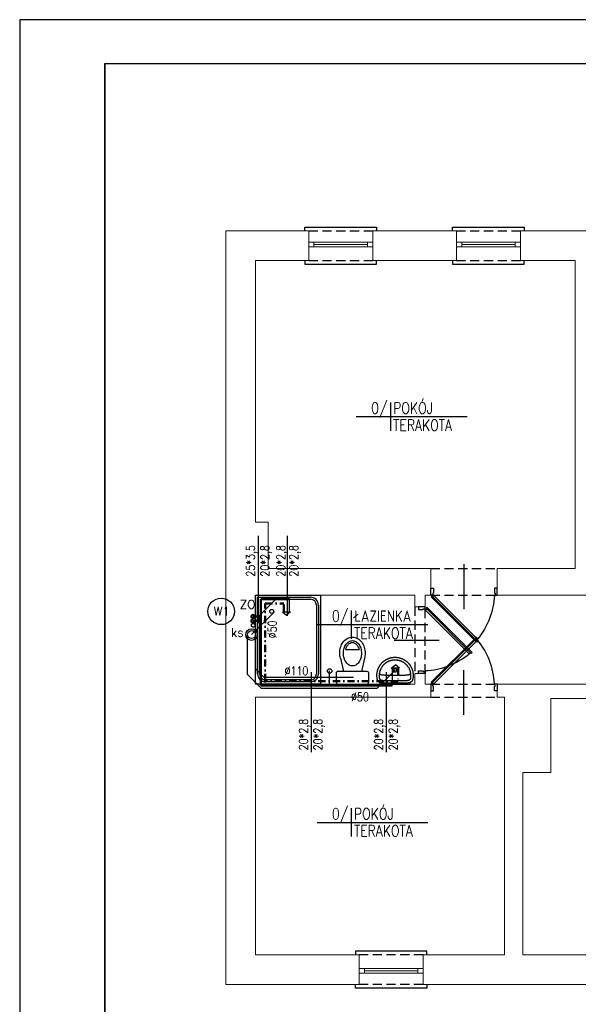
# Model space of a CAD drawing. Header units: millimetres. Extents: x -2626 to 2068, y -6169 to 7214.
# Tile 134 of 143: x -2526 to -1752, y 894 to 2256. Entities that reach past the tile are written whole.
import ezdxf
from ezdxf.enums import TextEntityAlignment as Align

# ---------------------------------------------------------------- set-up
doc = ezdxf.new("R2010")
doc.units = ezdxf.units.MM
for name, pattern in [('ACAD_ISO12W100', [21, 12, -3, 0, -3, 0, -3]), ('DASHDOT', [1, 0.5, -0.25, 0, -0.25]), ('DASHED', [19.05, 12.7, -6.35])]:
    doc.linetypes.add(name, pattern=pattern)
doc.layers.get('0').update_dxf_attribs({"color": 252})
for name, color, linetype in [('1-OPIS-POM', 252, 'Continuous'), ('I-DRZWI', 252, 'Continuous'), ('I-MEBLE', 252, 'Continuous'), ('I-NAD', 252, 'DASHED'), ('I-SCIANA', 252, 'Continuous'), ('I-WIDOK', 252, 'Continuous'), ('IS CWU', 4, 'DASHDOT'), ('IS cwu cyrkulacja', 3, 'ACAD_ISO12W100'), ('IS kan odp', 36, 'Continuous'), ('IS kan odp opis', 7, 'Continuous'), ('IS KAN_S_OPIS', 2, 'Continuous'), ('IS KAN_SAN_RURY', 1, 'Continuous'), ('IS opis woda', 7, 'Continuous'), ('IS WODA opis', 2, 'Continuous'), ('MK_IS W_CWU', 5, 'DASHED'), ('MK_IS W_Z', 5, 'Continuous'), ('TABELKA', 252, 'Continuous')]:
    doc.layers.add(name, color=color, linetype=linetype)
doc.layers.add('I-OKNA', color=252, linetype='Continuous', lineweight=5)
doc.layers.add('IS woda w', color=5, linetype='Continuous', lineweight=40)
doc.styles.add('ROMANS', font='romans.shx', dxfattribs={"width": 0.75})
doc.styles.add('TECH', font='simplex.shx')

# ---------------------------------------------------------------- blocks, each defined once
blk = doc.blocks.new('D90')
blk.add_line((32.6, 45), (-28, 45))
for points in [[(-9.2, 87.2), (-9.2, 90), (0, 90), (0, 86.3), (-6.4, 86.3), (-6.4, 87.2)], [(-72.6, 61.8), (-11.7, 0.9), (-10.6, 2), (-71.5, 62.9)], [(-9.2, 2.8), (-9.2, 0), (0, 0), (0, 3.7), (-6.4, 3.7), (-6.4, 2.8)]]:
    blk.add_lwpolyline(points, close=True)
blk.add_lwpolyline([(-11.3, 2.7), (-9.5, 4.5), (-68.6, 63.5), (-70.3, 61.8)])
blk.add_arc((-4.6, -14.5), 100.9, 92.6186, 129.3487)
blk = doc.blocks.new('OPIS-POM')
for p, q in [((0, 25), (0, -25)), ((-60, 0), (135, 0))]:
    blk.add_line(p, q)
at = {"style": 'ROMANS', "width": 0.8, "flags": 4}
blk.add_attdef('NR', text='', height=20, dxfattribs=at).set_placement((-5, 5), align=Align.RIGHT)
blk.add_attdef('NAZWA', (5, 5), '', height=20, dxfattribs=at)
blk.add_attdef('POW.', text='', height=20, dxfattribs=at).set_placement((-5, -5), align=Align.TOP_RIGHT)
blk.add_attdef('POSADZKA', text='', height=20, dxfattribs=at).set_placement((5, -5), align=Align.TOP_LEFT)
blk = doc.blocks.new('wc')
for p, q in [((20, 0), (-20, 0)), ((-22.5, -2.5), (-22.5, -15)), ((22.5, -15), (22.5, -2.5)), ((-20, -17.5), (20, -17.5)), ((-16.7, -35.7), (-12.5, -17.5)), ((16.7, -35.7), (12.5, -17.5)), ((9.4, -47.6), (-9.4, -47.6))]:
    blk.add_line(p, q)
blk.add_lwpolyline([(12.5, -42.5, -0.072039), (11.5, -49.4, -0.083339), (8.8, -54.9, -0.106661), (4.5, -58.8, -0.132138), (0, -60, -0.132138), (-4.5, -58.8, -0.106661), (-8.8, -54.9, -0.083339), (-11.5, -49.4, -0.072039), (-12.5, -42.5, -0.072039), (-11.5, -35.6, -0.083339), (-8.8, -30.1, -0.106661), (-4.5, -26.2, -0.132138), (0, -25, -0.132138), (4.5, -26.2, -0.106661), (8.8, -30.1, -0.083339), (11.5, -35.6, -0.072039)], format="xyb", close=True)
for points in [[(17.5, -42.5, -0.072039), (16.3, -50.8, -0.083339), (12.9, -57.8, -0.106661), (7.1, -63.1, -0.132138), (0, -65, -0.132138), (-7.1, -63.1, -0.106661), (-12.9, -57.8, -0.083339), (-16.3, -50.8, -0.072039), (-17.5, -42.5, -0.05824), (-16.7, -35.7, -0.083339)], [(16.7, -35.7, -0.05824), (17.5, -42.5, -0.072039)], [(9.4, -47.6, -0.013234), (9.1, -48.7, -0.083339), (6.8, -53.4, -0.106661), (3.3, -56.6, -0.132138), (0, -57.5, -0.132138), (-3.3, -56.6, -0.106661), (-6.8, -53.4, -0.083339), (-9.1, -48.7, -0.013234), (-9.4, -47.6, -0.072039)]]:
    blk.add_lwpolyline(points, format="xyb")
for centre, start, end in [((-20, -2.5), 90, 180), ((20, -2.5), 0, 90), ((-20, -15), 180, 270), ((20, -15), 270, 0)]:
    blk.add_arc(centre, 2.5, start, end)
blk = doc.blocks.new('WRVES')
for p, q in [((-2181.8, 1336.8), (-2181.8, 1459.8)), ((-2181.8, 1459.8), (-2091.8, 1459.8)), ((-2181.8, 1336.8), (-2181.8, 1459.8)), ((-2181.8, 1459.8), (-2091.8, 1459.8)), ((-2181.8, 1336.8), (-2181.8, 1459.8)), ((-2181.8, 1459.8), (-2091.8, 1459.8)), ((-2091.8, 1459.8), (-2091.8, 1336.8)), ((-2091.8, 1459.8), (-2091.8, 1336.8)), ((-2091.8, 1459.8), (-2091.8, 1336.8)), ((-2179, 1350.9), (-2179, 1457)), ((-2179, 1457), (-2105.9, 1457)), ((-2179, 1350.9), (-2179, 1457)), ((-2179, 1457), (-2105.9, 1457)), ((-2179, 1350.9), (-2179, 1457)), ((-2179, 1457), (-2105.9, 1457)), ((-2176.2, 1431.7), (-2153.7, 1454.2)), ((-2176.2, 1431.7), (-2153.7, 1454.2)), ((-2176.2, 1431.7), (-2153.7, 1454.2)), ((-2153.7, 1454.2), (-2105.9, 1454.2)), ((-2153.7, 1454.2), (-2105.9, 1454.2)), ((-2153.7, 1454.2), (-2105.9, 1454.2)), ((-2097.4, 1445.7), (-2097.4, 1350.9)), ((-2097.4, 1445.7), (-2097.4, 1350.9)), ((-2097.4, 1445.7), (-2097.4, 1350.9)), ((-2094.6, 1445.7), (-2094.6, 1350.9)), ((-2094.6, 1445.7), (-2094.6, 1350.9)), ((-2094.6, 1445.7), (-2094.6, 1350.9)), ((-2176.2, 1350.9), (-2176.2, 1431.7)), ((-2176.2, 1350.9), (-2176.2, 1431.7)), ((-2176.2, 1350.9), (-2176.2, 1431.7)), ((-2091.8, 1336.8), (-2181.8, 1336.8)), ((-2091.8, 1336.8), (-2181.8, 1336.8)), ((-2091.8, 1336.8), (-2181.8, 1336.8)), ((-2105.9, 1342.5), (-2167.7, 1342.5)), ((-2105.9, 1342.5), (-2167.7, 1342.5)), ((-2105.9, 1342.5), (-2167.7, 1342.5)), ((-2105.9, 1339.7), (-2167.7, 1339.7)), ((-2105.9, 1339.7), (-2167.7, 1339.7)), ((-2105.9, 1339.7), (-2167.7, 1339.7))]:
    blk.add_line(p, q)
blk.add_circle((-2159.3, 1437.3), 2.81)
blk.add_circle((-2159.3, 1437.3), 2.81)
blk.add_circle((-2159.3, 1437.3), 2.81)
for centre, radius, start, end in [((-2105.9, 1445.7), 11.2, 0, 90), ((-2105.9, 1445.7), 11.2, 0, 90), ((-2105.9, 1445.7), 11.2, 0, 90), ((-2105.9, 1445.7), 8.44, 0, 90), ((-2105.9, 1445.7), 8.44, 0, 90), ((-2105.9, 1445.7), 8.44, 0, 90), ((-2167.7, 1350.9), 11.2, 180, 270), ((-2167.7, 1350.9), 11.2, 180, 270), ((-2167.7, 1350.9), 11.2, 180, 270), ((-2167.7, 1350.9), 8.44, 180, 270), ((-2167.7, 1350.9), 8.44, 180, 270), ((-2167.7, 1350.9), 8.44, 180, 270), ((-2105.9, 1350.9), 8.44, 270, 0), ((-2105.9, 1350.9), 11.2, 270, 0), ((-2105.9, 1350.9), 8.44, 270, 0), ((-2105.9, 1350.9), 11.2, 270, 0), ((-2105.9, 1350.9), 8.44, 270, 0), ((-2105.9, 1350.9), 11.2, 270, 0)]:
    blk.add_arc(centre, radius, start, end)
at = {"layer": 'I-SCIANA', "lineweight": 0}
for points in [[(-2181.8, 1459.8), (-2181.8, 1397), (-2181.8, 1397)], [(-2181.8, 1336.8), (-2181.8, 1397)]]:
    blk.add_lwpolyline(points, dxfattribs=at)
blk = doc.blocks.new('umywalk50')
for points in [[(11.4, -2.5), (11.1, -2.1), (10.9, -1.7), (10.7, -1.4), (10.5, -1), (10.4, -0.5), (10.4, 0), (-10.4, 0), (-31.3, 0), (-31.3, -0.5), (-31.4, -1), (-31.5, -1.4), (-31.7, -1.7), (-32, -2.1), (-32.3, -2.5)], [(-31.8, -15), (-31.7, -14.8), (-31.7, -14.6), (-31.6, -14.4), (-31.6, -14.2), (-31.5, -14), (-31.4, -13.9), (-31.3, -13.7), (-31.2, -13.5), (-31, -13.4), (-30.9, -13.3), (-30.7, -13.1), (-30.5, -13), (-30.3, -12.9), (-30.1, -12.8), (-29.8, -12.7), (-29.5, -12.6), (-29.2, -12.5), (-28.9, -12.4), (-28.5, -12.4), (-28.1, -12.3), (-27.6, -12.2), (-27.2, -12.2), (-26.7, -12.2), (-26.1, -12.1), (-25.5, -12.1), (-24.9, -12.1), (-24.2, -12), (-23.5, -12), (-22.8, -12), (-22, -12), (-10.5, -12), (1, -12), (1.8, -12), (2.6, -12), (3.3, -12), (4, -12.1), (4.6, -12.1), (5.2, -12.1), (5.7, -12.2), (6.2, -12.2), (6.7, -12.3), (7.1, -12.3), (7.5, -12.4), (7.9, -12.4), (8.3, -12.5), (8.6, -12.6), (8.9, -12.7), (9.1, -12.8), (9.4, -12.9), (9.6, -13), (9.8, -13.1), (9.9, -13.3), (10.1, -13.4), (10.2, -13.5), (10.3, -13.7), (10.4, -13.9), (10.5, -14), (10.6, -14.2), (10.7, -14.4), (10.7, -14.6), (10.8, -14.8), (10.8, -15)]]:
    blk.add_lwpolyline(points)
for points in [[(14.6, -12), (14.6, -12.4), (14.5, -12.7), (14.5, -13.1), (14.5, -13.5), (14.5, -13.8), (14.5, -14.2), (14.4, -14.5), (14.4, -14.9), (14.3, -15.3), (14.3, -15.6), (14.2, -16), (14.2, -16.3), (14.1, -16.7), (14.1, -17), (14, -17.4), (13.9, -17.7), (13.8, -18), (13.7, -18.4), (13.6, -18.7), (13.5, -19.1), (13.4, -19.4), (13.3, -19.7), (13.2, -20), (13.1, -20.4), (13, -20.7), (12.9, -21), (12.8, -21.3), (12.6, -21.7), (12.5, -22), (12.3, -22.3), (12.2, -22.6), (12, -22.9), (11.9, -23.2), (11.7, -23.5), (11.6, -23.8), (11.4, -24.1), (11.2, -24.4), (11.1, -24.7), (10.9, -25), (10.7, -25.3), (10.5, -25.6), (10.3, -25.9), (10.2, -26.2), (10, -26.5), (9.8, -26.7), (9.6, -27), (9.3, -27.3), (9.1, -27.5), (8.9, -27.8), (8.7, -28.1), (8.5, -28.3), (8.3, -28.6), (8, -28.8), (7.8, -29.1), (7.6, -29.3), (7.3, -29.6), (7.1, -29.8), (6.8, -30.1), (6.6, -30.3), (6.3, -30.5), (6.1, -30.8), (5.8, -31), (5.6, -31.2), (5.3, -31.4), (5.1, -31.6), (4.8, -31.8), (4.5, -32), (4.2, -32.2), (4, -32.4), (3.7, -32.6), (3.4, -32.8), (3.1, -33), (2.8, -33.2), (2.5, -33.4), (2.2, -33.6), (1.9, -33.7), (1.6, -33.9), (1.3, -34.1), (1, -34.2), (0.7, -34.4), (0.4, -34.5), (0.1, -34.7), (-0.2, -34.8), (-0.5, -35), (-0.8, -35.1), (-1.1, -35.2), (-1.5, -35.4), (-1.8, -35.5), (-2.1, -35.6), (-2.4, -35.7), (-2.8, -35.8), (-3.1, -35.9), (-3.4, -36), (-3.8, -36.1), (-4.1, -36.2), (-4.5, -36.3), (-4.8, -36.4), (-5.1, -36.5), (-5.5, -36.5), (-5.8, -36.6), (-6.2, -36.7), (-6.5, -36.7), (-6.9, -36.8), (-7.2, -36.8), (-7.6, -36.9), (-7.9, -36.9), (-8.3, -37), (-8.7, -37), (-9, -37), (-9.4, -37), (-9.7, -37), (-10.1, -37), (-10.5, -37), (-10.5, -37), (-10.8, -37), (-11.2, -37), (-11.6, -37), (-11.9, -37), (-12.3, -37), (-12.7, -37), (-13, -36.9), (-13.4, -36.9), (-13.7, -36.8), (-14.1, -36.8), (-14.4, -36.7), (-14.8, -36.7), (-15.1, -36.6), (-15.5, -36.5), (-15.8, -36.5), (-16.2, -36.4), (-16.5, -36.3), (-16.8, -36.2), (-17.2, -36.1), (-17.5, -36), (-17.8, -35.9), (-18.2, -35.8), (-18.5, -35.7), (-18.8, -35.6), (-19.2, -35.5), (-19.5, -35.4), (-19.8, -35.2), (-20.1, -35.1), (-20.4, -35), (-20.8, -34.8), (-21.1, -34.7), (-21.4, -34.5), (-21.7, -34.4), (-22, -34.2), (-22.3, -34.1), (-22.6, -33.9), (-22.9, -33.7), (-23.2, -33.6), (-23.5, -33.4), (-23.8, -33.2), (-24.1, -33), (-24.3, -32.8), (-24.6, -32.6), (-24.9, -32.4), (-25.2, -32.2), (-25.5, -32), (-25.7, -31.8), (-26, -31.6), (-26.3, -31.4), (-26.5, -31.2), (-26.8, -31), (-27, -30.8), (-27.3, -30.5), (-27.6, -30.3), (-27.8, -30.1), (-28, -29.8), (-28.3, -29.6), (-28.5, -29.3), (-28.8, -29.1), (-29, -28.8), (-29.2, -28.6), (-29.4, -28.3), (-29.7, -28.1), (-29.9, -27.8), (-30.1, -27.5), (-30.3, -27.3), (-30.5, -27), (-30.7, -26.7), (-30.9, -26.4), (-31.1, -26.2), (-31.3, -25.9), (-31.5, -25.6), (-31.7, -25.3), (-31.8, -25), (-32, -24.7), (-32.2, -24.4), (-32.4, -24.1), (-32.5, -23.8), (-32.7, -23.5), (-32.8, -23.2), (-33, -22.9), (-33.1, -22.6), (-33.3, -22.3), (-33.4, -22), (-33.6, -21.7), (-33.7, -21.3), (-33.8, -21), (-34, -20.7), (-34.1, -20.4), (-34.2, -20), (-34.3, -19.7), (-34.4, -19.4), (-34.5, -19), (-34.6, -18.7), (-34.7, -18.4), (-34.8, -18), (-34.9, -17.7), (-34.9, -17.3), (-35, -17), (-35.1, -16.7), (-35.1, -16.3), (-35.2, -16), (-35.2, -15.6), (-35.3, -15.3), (-35.3, -14.9), (-35.4, -14.5), (-35.4, -14.2), (-35.4, -13.8), (-35.5, -13.5), (-35.5, -13.1), (-35.5, -12.7), (-35.5, -12.4), (-35.5, -12), (-35.5, -12), (-35.5, -11.7), (-35.5, -11.2), (-35.5, -10.7), (-35.4, -10.2), (-35.4, -9.6), (-35.4, -9.2), (-35.3, -8.7), (-35.3, -8.4), (-35.2, -8), (-35.2, -7.5), (-35.1, -7.1), (-35, -6.7), (-34.9, -6.4), (-34.8, -6), (-34.7, -5.6), (-34.6, -5.3), (-34.5, -5), (-34.4, -4.7), (-34.2, -4.4), (-34, -4.1), (-33.9, -3.9), (-33.7, -3.6), (-33.5, -3.4), (-33.2, -3.2), (-33, -3), (-32.7, -2.8), (-32.5, -2.6), (-32.1, -2.4), (-31.8, -2.3), (-31.5, -2.1), (-31.1, -2), (-30.7, -1.8), (-30.3, -1.7), (-29.8, -1.6), (-29.4, -1.5), (-29.4, -1.5), (-29, -1.4), (-28.6, -1.4), (-28.2, -1.3), (-27.8, -1.2), (-27.4, -1.2), (-26.9, -1.1), (-26.5, -1.1), (-26, -1), (-25.6, -1), (-25.1, -1), (-24.6, -1), (-10.5, -1), (3.7, -1), (4.2, -1), (4.6, -1), (5.1, -1.1), (5.5, -1.1), (6, -1.1), (6.4, -1.2), (6.8, -1.2), (7.3, -1.3), (7.7, -1.4), (8, -1.4), (8.4, -1.5), (8.9, -1.6), (9.3, -1.7), (9.8, -1.8), (10.2, -2), (10.5, -2.1), (10.9, -2.3), (11.2, -2.4), (11.5, -2.6), (11.8, -2.8), (12.1, -3), (12.3, -3.2), (12.5, -3.4), (12.7, -3.6), (12.9, -3.9), (13.1, -4.1), (13.3, -4.4), (13.4, -4.7), (13.5, -5), (13.7, -5.3), (13.8, -5.7), (13.9, -6), (14, -6.4), (14.1, -6.7), (14.2, -7.1), (14.2, -7.5), (14.3, -8), (14.4, -8.4), (14.4, -8.7), (14.4, -9.2), (14.5, -9.7), (14.5, -10.2), (14.5, -10.7), (14.5, -11.2), (14.6, -11.7)], [(-10.5, -33.5), (-11, -33.5), (-11.6, -33.5), (-12.1, -33.5), (-12.7, -33.4), (-13.1, -33.4), (-13.5, -33.3), (-13.9, -33.2), (-14.3, -33.2), (-14.7, -33.1), (-15.1, -33), (-15.5, -32.9), (-15.9, -32.8), (-16.3, -32.7), (-16.7, -32.6), (-17.1, -32.5), (-17.5, -32.4), (-17.9, -32.2), (-18.3, -32.1), (-18.7, -31.9), (-19.1, -31.7), (-19.5, -31.5), (-19.9, -31.3), (-20.3, -31.1), (-20.7, -30.9), (-21.1, -30.7), (-21.4, -30.5), (-21.8, -30.3), (-22.1, -30.1), (-22.5, -29.8), (-22.8, -29.6), (-23.2, -29.4), (-23.5, -29.1), (-23.8, -28.9), (-24.1, -28.6), (-24.4, -28.3), (-24.7, -28.1), (-25.1, -27.8), (-25.4, -27.5), (-25.7, -27.2), (-26, -26.9), (-26.3, -26.6), (-26.6, -26.3), (-26.8, -25.9), (-27.1, -25.6), (-27.4, -25.3), (-27.6, -24.9), (-27.9, -24.6), (-28.1, -24.2), (-28.4, -23.9), (-28.6, -23.5), (-28.9, -23.2), (-29.9, -21.3), (-30, -20.9), (-30.2, -20.6), (-30.4, -20.2), (-30.5, -19.8), (-30.7, -19.4), (-30.8, -19), (-30.9, -18.7), (-31, -18.3), (-31.2, -17.9), (-31.3, -17.5), (-31.4, -17.1), (-31.5, -16.7), (-31.5, -16.3), (-31.6, -15.9), (-31.7, -15.6), (-31.8, -15.2), (-31.8, -14.8), (-31.9, -14.4), (-31.9, -14), (-31.9, -13.6), (-32, -13.2), (-32, -12.8), (-32, -12.4), (-32, -11.9), (-32, -11.5), (-32, -11.1), (-32, -10.7), (-31.9, -10.3), (-31.9, -9.9), (-31.9, -9.5), (-31.8, -9), (-31.8, -8.6), (-31.7, -8.2), (-31.7, -7.8), (-31.6, -7.4), (-31.5, -7), (-31.4, -6.6), (-31.2, -6.3), (-31, -6.1), (-30.8, -5.8), (-30.5, -5.6), (-30.2, -5.4), (-29.9, -5.3), (-29.5, -5.1), (-29.2, -5), (-28.8, -4.9), (-28.4, -4.8), (-27.9, -4.7), (-27.5, -4.7), (-27.1, -4.6), (-26.7, -4.6), (-26.3, -4.6), (-25.9, -4.5), (-25.5, -4.5), (-25.2, -4.5), (-24.9, -4.5), (-24.6, -4.5), (-10.5, -4.5), (3.7, -4.5), (4, -4.5), (4.3, -4.5), (4.6, -4.5), (5, -4.5), (5.4, -4.6), (5.8, -4.6), (6.2, -4.6), (6.6, -4.7), (7, -4.7), (7.4, -4.8), (7.8, -4.9), (8.2, -5), (8.6, -5.1), (9, -5.3), (9.3, -5.4), (9.6, -5.6), (9.9, -5.8), (10.1, -6.1), (10.3, -6.3), (10.4, -6.6), (10.5, -7), (10.6, -7.4), (10.7, -7.8), (10.8, -8.2), (10.9, -8.6), (10.9, -9), (10.9, -9.5), (11, -9.9), (11, -10.3), (11, -10.7), (11, -11.1), (11, -11.5), (11, -11.9), (11, -12.4), (11, -12.8), (11, -13.2), (11, -13.6), (11, -14), (10.9, -14.4), (10.9, -14.8), (10.8, -15.2), (10.7, -15.6), (10.7, -16), (10.6, -16.3), (10.5, -16.7), (10.4, -17.1), (10.3, -17.5), (10.2, -17.9), (10.1, -18.3), (10, -18.7), (9.8, -19), (9.7, -19.4), (9.6, -19.8), (9.4, -20.2), (9.3, -20.6), (9.1, -20.9), (8.9, -21.3), (8.9, -21.3), (7.9, -23.2), (7.7, -23.5), (7.5, -23.9), (7.2, -24.2), (7, -24.6), (6.7, -24.9), (6.4, -25.3), (6.2, -25.6), (5.9, -25.9), (5.6, -26.3), (5.3, -26.6), (5, -26.9), (4.7, -27.2), (4.4, -27.5), (4.1, -27.8), (3.8, -28.1), (3.5, -28.3), (3.2, -28.6), (2.9, -28.9), (2.5, -29.1), (2.2, -29.4), (1.9, -29.6), (1.5, -29.8), (1.2, -30.1), (0.9, -30.3), (0.5, -30.5), (0.1, -30.7), (-0.2, -30.9), (-0.6, -31.1), (-1, -31.3), (-1.4, -31.5), (-1.8, -31.7), (-2.3, -31.9), (-2.7, -32.1), (-3.1, -32.2), (-3.1, -32.2), (-3.5, -32.4), (-3.9, -32.5), (-4.3, -32.6), (-4.7, -32.7), (-5.1, -32.8), (-5.5, -32.9), (-5.8, -33), (-6.2, -33.1), (-6.6, -33.2), (-7, -33.2), (-7.4, -33.3), (-7.9, -33.4), (-8.3, -33.4), (-8.8, -33.5), (-9.4, -33.5), (-9.9, -33.5)], [(-8.2, -19), (-8.2, -19), (-8.2, -18.9), (-8.2, -18.9), (-8.2, -18.9), (-8.2, -18.9), (-8.2, -18.8), (-8.2, -18.8), (-8.2, -18.8), (-8.2, -18.8), (-8.2, -18.7), (-8.2, -18.7), (-8.2, -18.7), (-8.2, -18.7), (-8.2, -18.6), (-8.2, -18.6), (-8.2, -18.6), (-8.2, -18.6), (-8.2, -18.5), (-8.2, -18.5), (-8.2, -18.5), (-8.2, -18.5), (-8.2, -18.4), (-8.3, -18.4), (-8.3, -18.4), (-8.3, -18.4), (-8.3, -18.3), (-8.3, -18.3), (-8.3, -18.3), (-8.3, -18.3), (-8.3, -18.2), (-8.3, -18.2), (-8.3, -18.2), (-8.3, -18.2), (-8.3, -18.1), (-8.4, -18.1), (-8.4, -18.1), (-8.4, -18.1), (-8.4, -18), (-8.4, -18), (-8.4, -18), (-8.4, -18), (-8.4, -17.9), (-8.4, -17.9), (-8.5, -17.9), (-8.5, -17.9), (-8.5, -17.8), (-8.5, -17.8), (-8.5, -17.8), (-8.5, -17.8), (-8.5, -17.8), (-8.6, -17.7), (-8.6, -17.7), (-8.6, -17.7), (-8.6, -17.7), (-8.6, -17.6), (-8.6, -17.6), (-8.6, -17.6), (-8.7, -17.6), (-8.7, -17.6), (-8.7, -17.5), (-8.7, -17.5), (-8.7, -17.5), (-8.7, -17.5), (-8.8, -17.5), (-8.8, -17.4), (-8.8, -17.4), (-8.8, -17.4), (-8.8, -17.4), (-8.9, -17.4), (-8.9, -17.3), (-8.9, -17.3), (-8.9, -17.3), (-8.9, -17.3), (-8.9, -17.3), (-9, -17.3), (-9, -17.2), (-9, -17.2), (-9, -17.2), (-9, -17.2), (-9.1, -17.2), (-9.1, -17.2), (-9.1, -17.1), (-9.1, -17.1), (-9.2, -17.1), (-9.2, -17.1), (-9.2, -17.1), (-9.2, -17.1), (-9.2, -17.1), (-9.3, -17), (-9.3, -17), (-9.3, -17), (-9.3, -17), (-9.4, -17), (-9.4, -17), (-9.4, -17), (-9.4, -16.9), (-9.4, -16.9), (-9.5, -16.9), (-9.5, -16.9), (-9.5, -16.9), (-9.5, -16.9), (-9.6, -16.9), (-9.6, -16.9), (-9.6, -16.9), (-9.6, -16.9), (-9.7, -16.8), (-9.7, -16.8), (-9.7, -16.8), (-9.7, -16.8), (-9.8, -16.8), (-9.8, -16.8), (-9.8, -16.8), (-9.8, -16.8), (-9.9, -16.8), (-9.9, -16.8), (-9.9, -16.8), (-9.9, -16.8), (-10, -16.8), (-10, -16.7), (-10, -16.7), (-10, -16.7), (-10.1, -16.7), (-10.1, -16.7), (-10.1, -16.7), (-10.1, -16.7), (-10.2, -16.7), (-10.2, -16.7), (-10.2, -16.7), (-10.3, -16.7), (-10.3, -16.7), (-10.3, -16.7), (-10.3, -16.7), (-10.4, -16.7), (-10.4, -16.7), (-10.4, -16.7), (-10.4, -16.7), (-10.5, -16.7), (-10.5, -16.7), (-10.5, -16.7), (-10.5, -16.7), (-10.6, -16.7), (-10.6, -16.7), (-10.6, -16.7), (-10.6, -16.7), (-10.7, -16.7), (-10.7, -16.7), (-10.7, -16.7), (-10.8, -16.7), (-10.8, -16.7), (-10.8, -16.7), (-10.8, -16.7), (-10.9, -16.7), (-10.9, -16.7), (-10.9, -16.7), (-10.9, -16.7), (-11, -16.7), (-11, -16.8), (-11, -16.8), (-11, -16.8), (-11.1, -16.8), (-11.1, -16.8), (-11.1, -16.8), (-11.1, -16.8), (-11.2, -16.8), (-11.2, -16.8), (-11.2, -16.8), (-11.2, -16.8), (-11.3, -16.8), (-11.3, -16.8), (-11.3, -16.8), (-11.3, -16.9), (-11.4, -16.9), (-11.4, -16.9), (-11.4, -16.9), (-11.4, -16.9), (-11.5, -16.9), (-11.5, -16.9), (-11.5, -16.9), (-11.5, -16.9), (-11.5, -17), (-11.6, -17), (-11.6, -17), (-11.6, -17), (-11.6, -17), (-11.7, -17), (-11.7, -17), (-11.7, -17.1), (-11.7, -17.1), (-11.8, -17.1), (-11.8, -17.1), (-11.8, -17.1), (-11.8, -17.1), (-11.8, -17.1), (-11.9, -17.2), (-11.9, -17.2), (-11.9, -17.2), (-11.9, -17.2), (-11.9, -17.2), (-12, -17.2), (-12, -17.3), (-12, -17.3), (-12, -17.3), (-12, -17.3), (-12.1, -17.3), (-12.1, -17.3), (-12.1, -17.4), (-12.1, -17.4), (-12.1, -17.4), (-12.2, -17.4), (-12.2, -17.4), (-12.2, -17.5), (-12.2, -17.5), (-12.2, -17.5), (-12.2, -17.5), (-12.3, -17.5), (-12.3, -17.6), (-12.3, -17.6), (-12.3, -17.6), (-12.3, -17.6), (-12.3, -17.6), (-12.4, -17.7), (-12.4, -17.7), (-12.4, -17.7), (-12.4, -17.7), (-12.4, -17.7), (-12.4, -17.8), (-12.4, -17.8), (-12.5, -17.8), (-12.5, -17.8), (-12.5, -17.9), (-12.5, -17.9), (-12.5, -17.9), (-12.5, -17.9), (-12.5, -18), (-12.5, -18), (-12.6, -18), (-12.6, -18), (-12.6, -18), (-12.6, -18.1), (-12.6, -18.1), (-12.6, -18.1), (-12.6, -18.1), (-12.6, -18.2), (-12.6, -18.2), (-12.6, -18.2), (-12.7, -18.2), (-12.7, -18.3), (-12.7, -18.3), (-12.7, -18.3), (-12.7, -18.3), (-12.7, -18.4), (-12.7, -18.4), (-12.7, -18.4), (-12.7, -18.4), (-12.7, -18.5), (-12.7, -18.5), (-12.7, -18.5), (-12.7, -18.5), (-12.7, -18.6), (-12.7, -18.6), (-12.8, -18.6), (-12.8, -18.7), (-12.8, -18.7), (-12.8, -18.7), (-12.8, -18.7), (-12.8, -18.8), (-12.8, -18.8), (-12.8, -18.8), (-12.8, -18.8), (-12.8, -18.9), (-12.8, -18.9), (-12.8, -18.9), (-12.8, -18.9), (-12.8, -19), (-12.8, -19), (-12.8, -19), (-12.8, -19), (-12.8, -19.1), (-12.8, -19.1), (-12.8, -19.1), (-12.8, -19.2), (-12.8, -19.2), (-12.8, -19.2), (-12.8, -19.2), (-12.8, -19.3), (-12.8, -19.3), (-12.8, -19.3), (-12.8, -19.3), (-12.8, -19.4), (-12.7, -19.4), (-12.7, -19.4), (-12.7, -19.4), (-12.7, -19.5), (-12.7, -19.5), (-12.7, -19.5), (-12.7, -19.5), (-12.7, -19.6), (-12.7, -19.6), (-12.7, -19.6), (-12.7, -19.6), (-12.7, -19.7), (-12.7, -19.7), (-12.7, -19.7), (-12.7, -19.7), (-12.6, -19.8), (-12.6, -19.8), (-12.6, -19.8), (-12.6, -19.8), (-12.6, -19.9), (-12.6, -19.9), (-12.6, -19.9), (-12.6, -19.9), (-12.6, -20), (-12.6, -20), (-12.5, -20), (-12.5, -20), (-12.5, -20.1), (-12.5, -20.1), (-12.5, -20.1), (-12.5, -20.1), (-12.5, -20.1), (-12.5, -20.2), (-12.4, -20.2), (-12.4, -20.2), (-12.4, -20.2), (-12.4, -20.3), (-12.4, -20.3), (-12.4, -20.3), (-12.4, -20.3), (-12.3, -20.3), (-12.3, -20.4), (-12.3, -20.4), (-12.3, -20.4), (-12.3, -20.4), (-12.3, -20.5), (-12.2, -20.5), (-12.2, -20.5), (-12.2, -20.5), (-12.2, -20.5), (-12.2, -20.6), (-12.2, -20.6), (-12.1, -20.6), (-12.1, -20.6), (-12.1, -20.6), (-12.1, -20.6), (-12.1, -20.7), (-12, -20.7), (-12, -20.7), (-12, -20.7), (-12, -20.7), (-12, -20.8), (-11.9, -20.8), (-11.9, -20.8), (-11.9, -20.8), (-11.9, -20.8), (-11.9, -20.8), (-11.8, -20.9), (-11.8, -20.9), (-11.8, -20.9), (-11.8, -20.9), (-11.8, -20.9), (-11.7, -20.9), (-11.7, -20.9), (-11.7, -21), (-11.7, -21), (-11.6, -21), (-11.6, -21), (-11.6, -21), (-11.6, -21), (-11.6, -21), (-11.5, -21), (-11.5, -21.1), (-11.5, -21.1), (-11.5, -21.1), (-11.4, -21.1), (-11.4, -21.1), (-11.4, -21.1), (-11.4, -21.1), (-11.3, -21.1), (-11.3, -21.1), (-11.3, -21.2), (-11.3, -21.2), (-11.2, -21.2), (-11.2, -21.2), (-11.2, -21.2), (-11.2, -21.2), (-11.1, -21.2), (-11.1, -21.2), (-11.1, -21.2), (-11.1, -21.2), (-11, -21.2), (-11, -21.2), (-11, -21.2), (-11, -21.2), (-10.9, -21.3), (-10.9, -21.3), (-10.9, -21.3), (-10.9, -21.3), (-10.8, -21.3), (-10.8, -21.3), (-10.8, -21.3), (-10.8, -21.3), (-10.7, -21.3), (-10.7, -21.3), (-10.7, -21.3), (-10.7, -21.3), (-10.6, -21.3), (-10.6, -21.3), (-10.6, -21.3), (-10.5, -21.3), (-10.5, -21.3), (-10.5, -21.3), (-10.5, -21.3), (-10.4, -21.3), (-10.4, -21.3), (-10.4, -21.3), (-10.4, -21.3), (-10.3, -21.3), (-10.3, -21.3), (-10.3, -21.3), (-10.3, -21.3), (-10.2, -21.3), (-10.2, -21.3), (-10.2, -21.3), (-10.2, -21.3), (-10.1, -21.3), (-10.1, -21.3), (-10.1, -21.3), (-10, -21.3), (-10, -21.3), (-10, -21.2), (-10, -21.2), (-9.9, -21.2), (-9.9, -21.2), (-9.9, -21.2), (-9.9, -21.2), (-9.8, -21.2), (-9.8, -21.2), (-9.8, -21.2), (-9.8, -21.2), (-9.7, -21.2), (-9.7, -21.2), (-9.7, -21.2), (-9.7, -21.2), (-9.6, -21.1), (-9.6, -21.1), (-9.6, -21.1), (-9.6, -21.1), (-9.5, -21.1), (-9.5, -21.1), (-9.5, -21.1), (-9.5, -21.1), (-9.5, -21.1), (-9.4, -21), (-9.4, -21), (-9.4, -21), (-9.4, -21), (-9.3, -21), (-9.3, -21), (-9.3, -21), (-9.3, -21), (-9.2, -20.9), (-9.2, -20.9), (-9.2, -20.9), (-9.2, -20.9), (-9.2, -20.9), (-9.1, -20.9), (-9.1, -20.9), (-9.1, -20.8), (-9.1, -20.8), (-9.1, -20.8), (-9, -20.8), (-9, -20.8), (-9, -20.8), (-9, -20.7), (-9, -20.7), (-8.9, -20.7), (-8.9, -20.7), (-8.9, -20.7), (-8.9, -20.7), (-8.9, -20.6), (-8.8, -20.6), (-8.8, -20.6), (-8.8, -20.6), (-8.8, -20.6), (-8.8, -20.5), (-8.7, -20.5), (-8.7, -20.5), (-8.7, -20.5), (-8.7, -20.5), (-8.7, -20.4), (-8.7, -20.4), (-8.6, -20.4), (-8.6, -20.4), (-8.6, -20.4), (-8.6, -20.3), (-8.6, -20.3), (-8.6, -20.3), (-8.6, -20.3), (-8.5, -20.2), (-8.5, -20.2), (-8.5, -20.2), (-8.5, -20.2), (-8.5, -20.2), (-8.5, -20.1), (-8.5, -20.1), (-8.4, -20.1), (-8.4, -20.1), (-8.4, -20), (-8.4, -20), (-8.4, -20), (-8.4, -20), (-8.4, -19.9), (-8.4, -19.9), (-8.4, -19.9), (-8.3, -19.9), (-8.3, -19.8), (-8.3, -19.8), (-8.3, -19.8), (-8.3, -19.8), (-8.3, -19.7), (-8.3, -19.7), (-8.3, -19.7), (-8.3, -19.7), (-8.3, -19.6), (-8.3, -19.6), (-8.3, -19.6), (-8.2, -19.6), (-8.2, -19.5), (-8.2, -19.5), (-8.2, -19.5), (-8.2, -19.5), (-8.2, -19.4), (-8.2, -19.4), (-8.2, -19.4), (-8.2, -19.4), (-8.2, -19.3), (-8.2, -19.3), (-8.2, -19.3), (-8.2, -19.3), (-8.2, -19.2), (-8.2, -19.2), (-8.2, -19.2), (-8.2, -19.2), (-8.2, -19.1), (-8.2, -19.1), (-8.2, -19.1), (-8.2, -19.1), (-8.2, -19), (-8.2, -19)]]:
    blk.add_lwpolyline(points, close=True)

msp = doc.modelspace()

# ---------------------------------------------------------------- linework, layer by layer
at = {"layer": 'I-NAD'}
for points in [[(-2125.6, 1963.7), (-2037, 1963.7)], [(-1921.2, 1963.7), (-1832.6, 1963.7)], [(-2125.6, 1922.8), (-2037, 1922.8)], [(-1921.2, 1922.8), (-1832.6, 1922.8)], [(-1956.8, 1496.6), (-1864.7, 1496.6)], [(-1956.8, 1459.8), (-1864.7, 1459.8)], [(-1978.7, 1443.6), (-1978.7, 1351.5)], [(-1964.4, 1351.5), (-1964.4, 1443.6)], [(-1956.8, 1336.8), (-1864.7, 1336.8)], [(-1956.8, 1318.4), (-1864.7, 1318.4)], [(-1967.2, 962.1), (-2055.7, 962.1)], [(-1967.2, 921.2), (-2055.7, 921.2)]]:
    msp.add_lwpolyline(points, dxfattribs=at)
at = {"layer": 'I-OKNA'}
for points in [[(-2125.6, 1947.9), (-2037, 1947.9)], [(-2118.3, 1947.9), (-2118.3, 1941.7)], [(-2044.4, 1947.9), (-2044.4, 1941.7)], [(-1921.2, 1947.9), (-1832.6, 1947.9)], [(-1913.8, 1947.9), (-1913.8, 1941.7)], [(-1840, 1947.9), (-1840, 1941.7)], [(-2125.6, 1941.7), (-2037, 1941.7)], [(-2118.3, 1944.8), (-2044.4, 1944.8)], [(-1921.2, 1941.7), (-1832.6, 1941.7)], [(-1913.8, 1944.8), (-1840, 1944.8)], [(-1967.2, 943.2), (-2055.7, 943.2)], [(-2048.4, 936.9), (-2048.4, 943.2)], [(-1974.5, 940.1), (-2048.4, 940.1)], [(-1974.5, 936.9), (-1974.5, 943.2)], [(-1967.2, 936.9), (-2055.7, 936.9)]]:
    msp.add_lwpolyline(points, dxfattribs=at)
at = {"layer": 'I-SCIANA', "lineweight": 0}
for points in [[(-2055.7, 921.2), (-2240.1, 921.2), (-2240.1, 1963.7), (-2125.6, 1963.7)], [(-2125.6, 1922.8), (-2125.6, 1963.7)], [(-2125.6, 1947.9), (-2125.6, 1963.7)], [(-2037, 1963.7), (-1921.2, 1963.7)], [(-2037, 1922.8), (-2037, 1963.7)], [(-2037, 1947.9), (-2037, 1963.7)], [(-1921.2, 1922.8), (-1921.2, 1963.7)], [(-1921.2, 1947.9), (-1921.2, 1963.7)], [(-1832.6, 1963.7), (-1642.2, 1963.7)], [(-1832.6, 1922.8), (-1832.6, 1963.7)], [(-1832.6, 1947.9), (-1832.6, 1963.7)], [(-2125.6, 1947.9), (-2125.6, 1922.8)], [(-2037, 1947.9), (-2037, 1922.8)], [(-1921.2, 1947.9), (-1921.2, 1922.8)], [(-1832.6, 1947.9), (-1832.6, 1922.8)], [(-2199.2, 1560.6), (-2199.2, 1922.8), (-2125.6, 1922.8)], [(-2037, 1922.8), (-1921.2, 1922.8)], [(-1832.6, 1922.8), (-1756.7, 1922.8)], [(-1756.7, 1527.3), (-1756.7, 1922.8)], [(-2199.2, 1560.6), (-2181.8, 1560.6), (-2181.8, 1496.6)], [(-1756.7, 1496.6), (-1756.7, 1527.3)], [(-2181.8, 1496.6), (-1956.8, 1496.6)], [(-1956.8, 1496.6), (-1956.8, 1459.8)], [(-1864.7, 1496.6), (-1864.7, 1459.8)], [(-1864.7, 1496.6), (-1756.7, 1496.6)], [(-1978.7, 1459.8), (-2199.2, 1459.8)], [(-1964.4, 1443.6), (-1964.4, 1459.8), (-1964.4, 1443.6), (-1978.7, 1443.6), (-1978.7, 1459.8)], [(-1956.8, 1459.8), (-1964.4, 1459.8)], [(-1731, 1459.8), (-1864.7, 1459.8)], [(-1964.4, 1336.8), (-1964.4, 1351.5), (-1978.7, 1351.5), (-1978.7, 1336.8)], [(-2199.2, 1318.4), (-1956.8, 1318.4), (-1956.8, 1336.8), (-1964.4, 1336.8)], [(-1978.7, 1336.8), (-2199.2, 1336.8)], [(-1864.7, 1336.8), (-1864.7, 1318.4), (-1854.8, 1318.4)], [(-1864.7, 1336.8), (-1731, 1336.8)], [(-2055.7, 962.1), (-2199.2, 962.1), (-2199.2, 1318.4)], [(-1854.8, 962.1), (-1854.8, 1318.4)], [(-1829.2, 1214.6), (-1790.4, 1214.6), (-1790.4, 1316.8)], [(-1685.6, 1316.8), (-1790.4, 1316.8)], [(-1829.2, 962.1), (-1829.2, 1214.6)], [(-2055.7, 962.1), (-2055.7, 921.2)], [(-2055.7, 936.9), (-2055.7, 962.1)], [(-1854.8, 962.1), (-1967.2, 962.1)], [(-1967.2, 962.1), (-1967.2, 921.2)], [(-1967.2, 936.9), (-1967.2, 962.1)], [(-1689.9, 962.1), (-1829.2, 962.1)], [(-2055.7, 936.9), (-2055.7, 921.2)], [(-1967.2, 936.9), (-1967.2, 921.2)], [(-1689.9, 921.2), (-1967.2, 921.2)]]:
    msp.add_lwpolyline(points, dxfattribs=at)
at = {"layer": 'I-WIDOK'}
for points in [[(-2130.9, 1963.7), (-2130.9, 1968.9), (-2031.8, 1968.9), (-2031.8, 1963.7)], [(-1926.5, 1963.7), (-1926.5, 1968.9), (-1827.4, 1968.9), (-1827.4, 1963.7)], [(-2130.9, 1922.8), (-2130.9, 1917.6), (-2031.8, 1917.6), (-2031.8, 1922.8)], [(-1926.5, 1922.8), (-1926.5, 1917.6), (-1827.4, 1917.6), (-1827.4, 1922.8)], [(-1962, 962.1), (-1962, 967.3), (-2061, 967.3), (-2061, 962.1)], [(-1962, 921.2), (-1962, 916), (-2061, 916), (-2061, 921.2)]]:
    msp.add_lwpolyline(points, dxfattribs=at)
at = {"layer": 'IS CWU', "lineweight": 50, "ltscale": 20}
for p, q in [((-2185.7, 1448), (-2160.2, 1448)), ((-2185.7, 1340.7), (-2185.7, 1448)), ((-2160.2, 1436.7), (-2160.2, 1448)), ((-2202.5, 1424), (-2185.7, 1424)), ((-2001.8, 1358.8), (-2001.8, 1340.7)), ((-2001.8, 1340.7), (-2185.7, 1340.7))]:
    msp.add_line(p, q, dxfattribs=at)
msp.add_circle((-2202.5, 1424), 2.5, dxfattribs=at)
at = {"layer": 'IS cwu cyrkulacja', "ltscale": 200}
msp.add_circle((-2202.5, 1418), 2.5, dxfattribs=at)
at = {"layer": 'IS kan odp', "ltscale": 50}
for p, q in [((-2173.4, 1436.3), (-2204.7, 1405.1)), ((-2210.2, 1350.1), (-2210.2, 1405.1)), ((-2199.2, 1357.7), (-2199.2, 1405.1)), ((-2190.7, 1330.6), (-2210.2, 1350.1)), ((-2187.1, 1345.6), (-2199.2, 1357.7)), ((-2006.1, 1355.8), (-2031.3, 1330.6)), ((-2063.8, 1345.6), (-2187.1, 1345.6)), ((-2031.3, 1330.6), (-2190.7, 1330.6))]:
    msp.add_line(p, q, dxfattribs=at)
at = {"layer": 'IS KAN_SAN_RURY', "linetype": 'Continuous'}
for centre, radius in [((-2204.7, 1405.1, 26.7), 8), ((-2204.7, 1405.1), 8), ((-2204.7, 1405.1, 26.7), 8), ((-2204.7, 1405.1, 26.7), 5.5), ((-2204.7, 1405.1), 5.5), ((-2204.7, 1405.1, 26.7), 5.5)]:
    msp.add_circle(centre, radius, dxfattribs=at)
at = {"layer": 'IS opis woda'}
for p, q in [((-2195.6, 1541.9), (-2195.6, 1421)), ((-2155.6, 1541.9), (-2155.6, 1430.9)), ((-2122.2, 1353.3, 53.4), (-2122.2, 1242.3, 53.4)), ((-2018.2, 1353.3, 53.4), (-2018.2, 1242.3, 53.4))]:
    msp.add_line(p, q, dxfattribs=at)
at = {"layer": 'IS WODA opis'}
msp.add_circle((-2246.7, 1437.3), 18.4, dxfattribs=at)
at = {"layer": 'IS woda w', "lineweight": 50}
for p, q in [((-2191.7, 1454), (-2152, 1454)), ((-2191.7, 1334.7), (-2191.7, 1454)), ((-2202.5, 1430), (-2191.7, 1430)), ((-2010, 1334.7), (-2191.7, 1334.7))]:
    msp.add_line(p, q, dxfattribs=at)
msp.add_circle((-2202.5, 1430), 2.5, dxfattribs=at)
at = {"layer": 'MK_IS W_CWU', "ltscale": 2}
for p, q in [((-2152, 1436.7), (-2152, 1454)), ((-2162, 1436.7), (-2156.4, 1432)), ((-2161.9, 1436.7), (-2150.7, 1436.7)), ((-2150.8, 1436.7), (-2156.4, 1432)), ((-2011.3, 1358.8), (-2005.7, 1363.5)), ((-2000.1, 1358.8), (-2005.7, 1363.5)), ((-2000.2, 1358.8), (-2011.4, 1358.8)), ((-2010, 1358.8), (-2010, 1334.7))]:
    msp.add_line(p, q, dxfattribs=at)
at = {"layer": 'MK_IS W_Z'}
msp.add_line((-2096.6, 1334.7), (-2096.6, 1354.8), dxfattribs=at)
msp.add_circle((-2096.6, 1354.8), 3.05, dxfattribs=at)
at = {"layer": 'TABELKA'}
for points in [[(-2525.6, 2255.8), (-2525.6, 28.4), (624.4, 28.4), (624.4, 2255.8)], [(-2408, 71.4), (581.5, 71.4), (581.5, 2194.6), (-2408, 2194.6)], [(-2407.9, 71.4), (581.5, 71.4), (581.5, 2194.6), (-2407.9, 2194.6)]]:
    msp.add_lwpolyline(points, close=True, dxfattribs=at)

# ---------------------------------------------------------------- block references
at = {"layer": '1-OPIS-POM', "xscale": 0.7862338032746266, "yscale": 0.7862338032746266, "zscale": 0.7862338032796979}
for p, values in [((-2012.6, 1706.7), {'NR': '0/', 'NAZWA': 'POKÓJ', 'POSADZKA': 'TERAKOTA'}), ((-2066.9, 1418.9), {'NR': '0/', 'NAZWA': 'ŁAZIENKA', 'POSADZKA': 'TERAKOTA'}), ((-2066.9, 1145.4), {'NR': '0/', 'NAZWA': 'POKÓJ', 'POSADZKA': 'TERAKOTA'})]:
    msp.add_blockref('OPIS-POM', p, dxfattribs=at).add_auto_attribs(values)
at = {"layer": 'I-DRZWI'}
for p, xscale, yscale, zscale, rotation in [((-1956.8, 1469.2), -1.023659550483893, 1.023659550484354, 1.023659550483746, 269.9942598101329), ((-1973.8, 1443.6), 1.023659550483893, 1.023659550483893, 1.023659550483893, 180.0057401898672), ((-1956.8, 1327.4), 1.023659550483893, 1.023659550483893, 1.023659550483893, 270.0057401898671)]:
    msp.add_blockref('D90', p, dxfattribs=dict(at, xscale=xscale, yscale=yscale, zscale=zscale, rotation=rotation))
at = {"layer": 'I-MEBLE'}
msp.add_blockref('WRVES', (-17.4, 0), dxfattribs=at)
at = {"layer": 'I-MEBLE', "rotation": 180}
for name, p in [('wc', (-2065.1, 1336.8)), ('umywalk50', (-2016.6, 1336.8))]:
    msp.add_blockref(name, p, dxfattribs=at)

# ---------------------------------------------------------------- texts
at = {"layer": 'IS kan odp opis', "style": 'TECH', "width": 0.8}
msp.add_text('∅50', height=12, rotation=90, dxfattribs=at).set_placement((-2170, 1400))
for s, p in [('∅110', (-2159, 1349)), ('∅50', (-2067, 1313))]:
    msp.add_text(s, height=12, dxfattribs=at).set_placement(p)
at = {"layer": 'IS KAN_S_OPIS', "style": 'TECH'}
for s, p in [('ZO', (-2221, 1441)), ('ks', (-2233.2, 1402.2))]:
    msp.add_text(s, height=12, dxfattribs=at).set_placement(p)
at = {"layer": 'IS opis woda', "style": 'TECH', "width": 0.8}
for s, p in [('25*3,5', (-2200.1, 1485.3, -53.4)), ('20*2,8', (-2180.1, 1485.3, -53.4)), ('20*2,8', (-2158.1, 1485.3, -53.4)), ('20*2,8', (-2140.2, 1485.3, -53.4)), ('20*2,8', (-2126.8, 1245)), ('20*2,8', (-2106.8, 1245)), ('20*2,8', (-2022.8, 1245)), ('20*2,8', (-2002.8, 1245))]:
    msp.add_text(s, height=12, rotation=90, dxfattribs=at).set_placement(p)
at = {"layer": 'IS WODA opis', "style": 'TECH'}
msp.add_text('W1', height=12, dxfattribs=at).set_placement((-2257.2, 1431.7))

doc.saveas('drawing.dxf')
